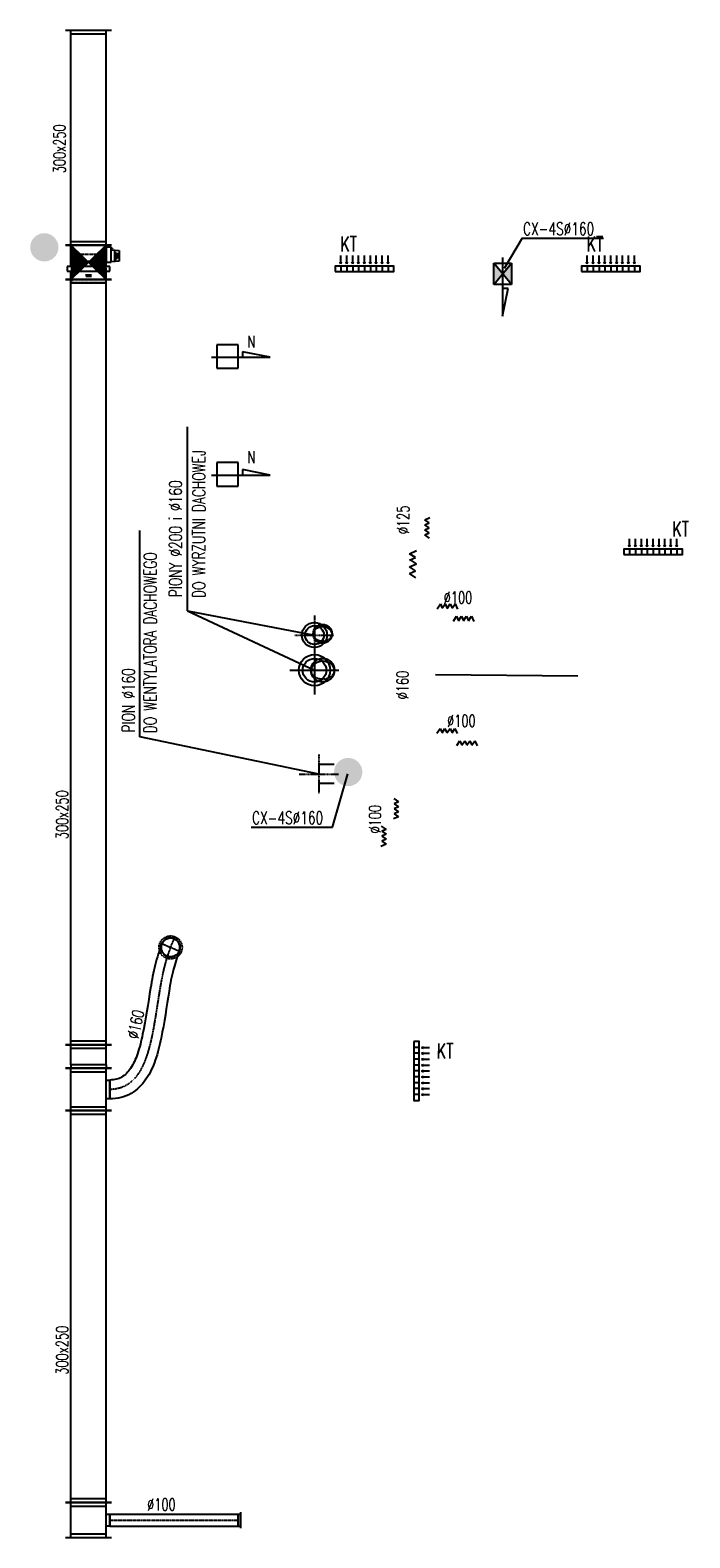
# Model space of a CAD drawing. Extents: x -7228 to 74941, y -112898 to 85621.
# Tile 180 of 256: x 20250 to 20810, y 36243 to 37524. Entities that reach past the tile are written whole.
import ezdxf

# ---------------------------------------------------------------- set-up
doc = ezdxf.new("R2010")
doc.units = 0
for name, pattern in [('DASHDOT', [1, 0.5, -0.25, 0, -0.25]), ('DASHED', [0.75, 0.5, -0.25]), ('DASHED2', [0.375, 0.25, -0.125])]:
    doc.linetypes.add(name, pattern=pattern)
doc.layers.get('0').update_dxf_attribs({"color": 101, "linetype": 'CONTINUOUS'})
for name, color, linetype in [('BB-went-opis', 8, 'CONTINUOUS'), ('E35', 6, 'CONTINUOUS'), ('FLUID-W.1', 7, 'CONTINUOUS'), ('FLUID-W.1a', 7, 'CONTINUOUS'), ('FLUID-W6', 7, 'CONTINUOUS'), ('FLUID-W6-SYM', 7, 'CONTINUOUS'), ('m-went-flex', 7, 'ZIGZAG'), ('m-went-klapy', 2, 'CONTINUOUS'), ('m-went-odnośniki', 255, 'CONTINUOUS'), ('m-went-opis', 86, 'CONTINUOUS'), ('m-went-ppoż', 232, 'CONTINUOUS'), ('m-went-urządzenia', 51, 'CONTINUOUS'), ('m-went-wywiew', 1, 'CONTINUOUS')]:
    doc.layers.add(name, color=color, linetype=linetype)
doc.styles.add('tab-bud$0$ROMANS', font='romans', dxfattribs={"width": 0.7})
doc.linetypes.add('ZIGZAG', pattern='A,0.00254,-5.08,[131,ltypeshp.shx,S=5.08,R=0,X=-5.08,Y=0],-10.16,[131,ltypeshp.shx,S=5.08,R=180,X=5.08,Y=0],-5.08', length=20.32254)

# ---------------------------------------------------------------- blocks, each defined once
blk = doc.blocks.new('*U6921')
at = {"color": 1, "linetype": 'Continuous', "lineweight": -2}
for p, q in [((-150, -195), (-150, 195)), ((150, 195), (150, -195)), ((50, -180), (-50, -180))]:
    blk.add_line(p, q, dxfattribs=at)
at = {"color": 0, "linetype": 'ByBlock', "lineweight": -2}
for p, q in [((-150, 150), (150, 150)), ((-150, -150), (150, -150)), ((-50, -180), (-50, -150)), ((50, -150), (50, -180))]:
    blk.add_line(p, q, dxfattribs=at)
at = {"color": 4, "linetype": 'Continuous'}
for p, q in [((-120, -150), (-120, 150)), ((120, 150), (120, -150))]:
    blk.add_line(p, q, dxfattribs=at)
blk = doc.blocks.new('*U6922')
at = {"color": 1, "linetype": 'Continuous', "lineweight": -2}
for p, q in [((-544.5, -50), (-544.5, 50)), ((544.5, 50), (544.5, -50))]:
    blk.add_line(p, q, dxfattribs=at)
at = {"color": 0, "linetype": 'ByBlock', "lineweight": -2}
for p, q in [((-544.5, 50), (544.5, 50)), ((-544.5, -50), (544.5, -50))]:
    blk.add_line(p, q, dxfattribs=at)
at = {"layer": 'FLUID-W6-SYM', "color": 2, "linetype": 'DASHDOT'}
blk.add_line((-544.5, 0), (544.5, 0), dxfattribs=at)
blk = doc.blocks.new('*U6923')
at = {"color": 0, "linetype": 'ByBlock', "lineweight": -2}
blk.add_line((-67.5, 20), (67.5, 20), dxfattribs=at)
at = {"color": 4, "linetype": 'Continuous'}
for p, q in [((-50, 0), (-50, 20)), ((50, 0), (50, 20))]:
    blk.add_line(p, q, dxfattribs=at)
at = {"color": 1, "linetype": 'Continuous', "lineweight": -2}
blk.add_line((50, 0), (-50, 0), dxfattribs=at)
blk = doc.blocks.new('*U6926')
at = {"color": 1, "linetype": 'Continuous', "lineweight": -2}
for p, q in [((-1663.5, -195), (-1663.5, 195)), ((1663.5, 195), (1663.5, -195))]:
    blk.add_line(p, q, dxfattribs=at)
at = {"color": 0, "linetype": 'ByBlock', "lineweight": -2}
for p, q in [((-1663.5, 150), (1663.5, 150)), ((-1663.5, -150), (1663.5, -150))]:
    blk.add_line(p, q, dxfattribs=at)
at = {"color": 4, "linetype": 'Continuous'}
for p, q in [((-1633.5, -150), (-1633.5, 150)), ((1633.5, 150), (1633.5, -150))]:
    blk.add_line(p, q, dxfattribs=at)
blk = doc.blocks.new('*U6927')
at = {"color": 1, "linetype": 'Continuous', "lineweight": -2}
for p, q in [((-180, -195), (-180, 195)), ((180, 195), (180, -195)), ((80, -180), (-80, -180))]:
    blk.add_line(p, q, dxfattribs=at)
at = {"color": 0, "linetype": 'ByBlock', "lineweight": -2}
for p, q in [((-180, 150), (180, 150)), ((-180, -150), (180, -150)), ((-80, -180), (-80, -150)), ((80, -150), (80, -180))]:
    blk.add_line(p, q, dxfattribs=at)
at = {"color": 4, "linetype": 'Continuous'}
for p, q in [((-150, -150), (-150, 150)), ((150, 150), (150, -150))]:
    blk.add_line(p, q, dxfattribs=at)
blk = doc.blocks.new('*U6928')
at = {"color": 4, "linetype": 'DASHED'}
blk.add_circle((0, 0), 97.5, dxfattribs=at)
at = {"color": 0, "linetype": 'ByBlock', "lineweight": -2}
blk.add_circle((0, 0), 80, dxfattribs=at)
blk = doc.blocks.new('*U6929')
at = {"color": 1, "linetype": 'Continuous', "lineweight": -2}
blk.add_line((0, -80), (0, 80), dxfattribs=at)
at = {"color": 0, "lineweight": -2}
blk.add_arc((516, 1206), 80, 336.8256, 156.8256, dxfattribs=at)
at = {"color": 4, "linetype": 'DASHED', "lineweight": -2}
blk.add_arc((516, 1206), 80, 156.8256, 336.8256, dxfattribs=at)
at = {"color": 1, "linetype": 'ZIGZAG', "lineweight": -2, "ltscale": 0.4}
for points in [[(443, 1238), (385, 1058), (346, 861), (279, 469), (235, 302), (175, 177), (101, 105), (56, 87), (0, 80)], [(590, 1175), (540, 1020), (503, 835), (436, 436), (386, 249), (307, 87), (181, -34), (96, -68), (0, -80)]]:
    blk.add_spline(points, degree=3, dxfattribs=at)
at = {"layer": 'FLUID-W6-SYM', "color": 2, "linetype": 'DASHDOT'}
for p, q in [((443, 1238), (590, 1175)), ((516, 1206), (548, 1280))]:
    blk.add_line(p, q, dxfattribs=at)
at = {"layer": 'FLUID-W6-SYM', "color": 2, "linetype": 'DASHDOT', "start_tangent": (-0.393531, -0.919311), "end_tangent": (-1, 0)}
blk.add_spline([(516, 1206), (0, 0)], degree=3, dxfattribs=at)
blk = doc.blocks.new('*U6930')
at = {"color": 1, "linetype": 'Continuous', "lineweight": -2}
for p, q in [((-100, -195), (-100, 195)), ((100, 195), (100, -195))]:
    blk.add_line(p, q, dxfattribs=at)
at = {"color": 0, "linetype": 'ByBlock', "lineweight": -2}
for p, q in [((-70, 150), (-100, 150)), ((-70, 150), (70, 150)), ((70, 150), (100, 150)), ((-70, -150), (-100, -150)), ((-70, -150), (70, -150)), ((70, -150), (100, -150))]:
    blk.add_line(p, q, dxfattribs=at)
at = {"color": 4, "linetype": 'Continuous'}
for p, q in [((-70, -150), (-70, 150)), ((70, 150), (70, -150))]:
    blk.add_line(p, q, dxfattribs=at)
blk = doc.blocks.new('*U6931')
at = {"color": 1, "linetype": 'Continuous', "lineweight": -2}
for p, q in [((-3249, -195), (-3249, 195)), ((3249, 195), (3249, -195))]:
    blk.add_line(p, q, dxfattribs=at)
at = {"color": 0, "linetype": 'ByBlock', "lineweight": -2}
for p, q in [((-3249, 150), (3249, 150)), ((-3249, -150), (3249, -150))]:
    blk.add_line(p, q, dxfattribs=at)
at = {"color": 4, "linetype": 'Continuous'}
for p, q in [((-3219, -150), (-3219, 150)), ((3219, 150), (3219, -150))]:
    blk.add_line(p, q, dxfattribs=at)
blk = doc.blocks.new('*U6932')
at = {"linetype": 'Continuous'}
h = blk.add_hatch(dxfattribs=at)
h.set_pattern_fill('LINE', color=4, scale=5, angle=90, style=0)
h.paths.add_polyline_path([(-145, -150), (145, -150), (-145, 150), (145, 150)])
at = {"color": 4, "linetype": 'DASHED'}
for p, q in [((65.5, 145.5), (-175.5, 145.5)), ((-175.5, -145.5), (-175.5, 145.5)), ((65.5, -145.5), (65.5, 145.5)), ((65.5, -145.5), (-175.5, -145.5))]:
    blk.add_line(p, q, dxfattribs=at)
at = {"color": 1, "linetype": 'Continuous', "lineweight": -2}
for p, q in [((-145, -195), (-145, 195)), ((145, 195), (145, -195)), ((-110, 18), (-126.028, 18)), ((-110, 1), (-126.028, 1)), ((-110, 18), (-114.916, 22.916)), ((-110, 18), (-114.916, 13.084)), ((-110, 1), (-114.916, 5.916)), ((-110, 1), (-114.916, -3.916)), ((-110, -26.5), (-110, 26.776)), ((0, 26.5), (0, -26.776)), ((0, 16), (4.916, 20.916)), ((0, 16), (16.028, 16)), ((0, 16), (4.916, 11.084)), ((0, -1), (4.916, 3.916)), ((-110, -16), (-126.028, -16)), ((-110, -16), (-114.916, -11.084)), ((-110, -16), (-114.916, -20.916)), ((0, -1), (16.028, -1)), ((0, -1), (4.916, -5.916)), ((0, -18), (4.916, -13.084)), ((0, -18), (16.028, -18)), ((0, -18), (4.916, -22.916))]:
    blk.add_line(p, q, dxfattribs=at)
at = {"color": 4, "linetype": 'Continuous'}
for p, q in [((-145, 150), (145, -150)), ((145, 150), (-145, -150)), ((127.5, -150), (1.5, -150)), ((1.5, -150), (1.5, -193)), ((1.5, -193), (127.5, -193)), ((10.5, -260), (4.5, -193)), ((103.082, -220), (6.918, -220)), ((25.079, -235.5), (25.079, -232.5)), ((25.079, -232.5), (31, -232.5)), ((79, -235.5), (25.079, -235.5)), ((31, -232.5), (31, -220)), ((34.979, -260), (38.326, -235.5)), ((48.5, -252), (48.5, -235.5)), ((61.5, -252), (48.5, -252)), ((61.5, -235.5), (61.5, -252)), ((75.021, -260), (71.674, -235.5)), ((79, -220), (79, -235.5)), ((105.5, -193), (99.5, -260)), ((117.5, -202), (117.5, -193)), ((119.5, -202), (117.5, -202)), ((119.5, -193), (119.5, -202)), ((127.5, -193), (127.5, -150)), ((99.5, -260), (10.5, -260))]:
    blk.add_line(p, q, dxfattribs=at)
at = {"color": 0, "linetype": 'ByBlock', "lineweight": -2}
for p, q in [((-145, 150), (-75, 150)), ((-35, 180), (-75, 180)), ((-75, 180), (-75, -180)), ((-35, -180), (-35, 180)), ((-35, 150), (145, 150)), ((-145, -150), (-75, -150)), ((-75, -180), (-35, -180)), ((-35, -150), (145, -150))]:
    blk.add_line(p, q, dxfattribs=at)
blk = doc.blocks.new('*U6933')
at = {"color": 1, "linetype": 'Continuous', "lineweight": -2}
for p, q in [((-913, -195), (-913, 195)), ((913, 195), (913, -195))]:
    blk.add_line(p, q, dxfattribs=at)
at = {"color": 0, "linetype": 'ByBlock', "lineweight": -2}
for p, q in [((-913, 150), (913, 150)), ((-913, -150), (913, -150))]:
    blk.add_line(p, q, dxfattribs=at)
at = {"color": 4, "linetype": 'Continuous'}
for p, q in [((-883, -150), (-883, 150)), ((883, 150), (883, -150))]:
    blk.add_line(p, q, dxfattribs=at)
blk = doc.blocks.new('*U7676')
at = {"color": 0, "linetype": 'ByBlock', "lineweight": -2}
blk.add_circle((0, 0), 80, dxfattribs=at)
at = {"color": 4, "linetype": 'DASHED'}
blk.add_ellipse((0, 0), major_axis=(0, 80), ratio=0.75, start_param=0, end_param=3.141593, dxfattribs=at)
at = {"color": 4, "linetype": 'Continuous'}
blk.add_ellipse((0, 0), major_axis=(0, 80), ratio=0.75, start_param=3.141593, end_param=6.283185, dxfattribs=at)
blk = doc.blocks.new('*U6755')
at = {"color": 0, "linetype": 'ByBlock', "lineweight": -2}
blk.add_circle((0, 0), 100, dxfattribs=at)
at = {"color": 4, "linetype": 'DASHED'}
blk.add_ellipse((0, 0), major_axis=(0, 100), ratio=0.75, start_param=0, end_param=3.141593, dxfattribs=at)
blk = doc.blocks.new('*U6756')
at = {"color": 0, "linetype": 'ByBlock', "lineweight": -2}
blk.add_circle((0, 0), 100, dxfattribs=at)
at = {"color": 4, "linetype": 'Continuous'}
blk.add_ellipse((0, 0), major_axis=(0, 100), ratio=0.75, start_param=3.141593, end_param=6.283185, dxfattribs=at)
blk = doc.blocks.new('56')
at = {"layer": 'm-went-wywiew', "color": 9, "linetype": 'DASHED2'}
for p, q in [((53204.9, 82746), (53204.9, 82712.7)), ((53188.2, 82729.3), (53221.5, 82729.3))]:
    blk.add_line(p, q, dxfattribs=at)
at = {"layer": 'm-went-wywiew', "color": 9}
blk.add_circle((53204.9, 82729.3), 10.6, dxfattribs=at)
at = {"layer": 'm-went-wywiew'}
blk.add_circle((53204.9, 82729.3), 8, dxfattribs=at)
blk = doc.blocks.new('KT')
at = {"layer": 'm-went-urządzenia'}
for points in [[(55475.1, 10960.3), (55475.7, 10962), (55474.5, 10962)], [(55480.1, 10960.3), (55480.7, 10962), (55479.5, 10962)], [(55485.1, 10960.3), (55485.7, 10962), (55484.5, 10962)], [(55490.1, 10960.3), (55490.7, 10962), (55489.5, 10962)], [(55495.1, 10960.3), (55495.7, 10962), (55494.5, 10962)], [(55500.1, 10960.3), (55500.7, 10962), (55499.5, 10962)], [(55505.1, 10960.3), (55505.7, 10962), (55504.5, 10962)], [(55510.1, 10960.3), (55510.7, 10962), (55509.5, 10962)], [(55515.1, 10960.3), (55515.7, 10962), (55514.5, 10962)]]:
    blk.add_hatch(color=7, dxfattribs=at).paths.add_polyline_path(points)
at = {"layer": 'm-went-urządzenia', "color": 7}
for p, q in [((55475.1, 10960.3, 0), (55474.5, 10962, 0)), ((55474.5, 10962, 0), (55475.7, 10962, 0)), ((55475.1, 10960.3, 0), (55475.1, 10967.2, 0)), ((55475.1, 10960.3, 0), (55475.7, 10962, 0)), ((55475.1, 10958.3, 0), (55475.1, 10953.7, 0)), ((55480.1, 10960.3, 0), (55479.5, 10962, 0)), ((55479.5, 10962, 0), (55480.7, 10962, 0)), ((55480.1, 10960.3, 0), (55480.1, 10967.2, 0)), ((55480.1, 10960.3, 0), (55480.7, 10962, 0)), ((55480.1, 10958.3, 0), (55480.1, 10953.7, 0)), ((55485.1, 10960.3, 0), (55484.5, 10962, 0)), ((55484.5, 10962, 0), (55485.7, 10962, 0)), ((55485.1, 10960.3, 0), (55485.1, 10967.2, 0)), ((55485.1, 10960.3, 0), (55485.7, 10962, 0)), ((55485.1, 10958.3, 0), (55485.1, 10953.7, 0)), ((55490.1, 10960.3, 0), (55489.5, 10962, 0)), ((55489.5, 10962, 0), (55490.7, 10962, 0)), ((55490.1, 10960.3, 0), (55490.1, 10967.2, 0)), ((55490.1, 10960.3, 0), (55490.7, 10962, 0)), ((55490.1, 10958.3, 0), (55490.1, 10953.7, 0)), ((55495.1, 10960.3, 0), (55494.5, 10962, 0)), ((55494.5, 10962, 0), (55495.7, 10962, 0)), ((55495.1, 10960.3, 0), (55495.1, 10967.2, 0)), ((55495.1, 10960.3, 0), (55495.7, 10962, 0)), ((55495.1, 10958.3, 0), (55495.1, 10953.7, 0)), ((55500.1, 10960.3, 0), (55499.5, 10962, 0)), ((55499.5, 10962, 0), (55500.7, 10962, 0)), ((55500.1, 10960.3, 0), (55500.1, 10967.2, 0)), ((55500.1, 10960.3, 0), (55500.7, 10962, 0)), ((55500.1, 10958.3, 0), (55500.1, 10953.7, 0)), ((55505.1, 10960.3, 0), (55504.5, 10962, 0)), ((55504.5, 10962, 0), (55505.7, 10962, 0)), ((55505.1, 10960.3, 0), (55505.1, 10967.2, 0)), ((55505.1, 10960.3, 0), (55505.7, 10962, 0)), ((55505.1, 10958.3, 0), (55505.1, 10953.7, 0)), ((55510.1, 10960.3, 0), (55509.5, 10962, 0)), ((55509.5, 10962, 0), (55510.7, 10962, 0)), ((55510.1, 10960.3, 0), (55510.1, 10967.2, 0)), ((55510.1, 10960.3, 0), (55510.7, 10962, 0)), ((55510.1, 10958.3, 0), (55510.1, 10953.7, 0)), ((55515.1, 10960.3, 0), (55514.5, 10962, 0)), ((55514.5, 10962, 0), (55515.7, 10962, 0)), ((55515.1, 10960.3, 0), (55515.1, 10967.2, 0)), ((55515.1, 10960.3, 0), (55515.7, 10962, 0)), ((55515.1, 10958.3, 0), (55515.1, 10953.7, 0))]:
    blk.add_line(p, q, dxfattribs=at)
at = {"layer": 'm-went-urządzenia', "elevation": 0}
blk.add_lwpolyline([(55470.1, 10953.7), (55520.1, 10953.7), (55520.1, 10958.3), (55470.1, 10958.3)], close=True, dxfattribs=at)
blk = doc.blocks.new('11')
at = {"layer": 'm-went-ppoż'}
h = blk.add_hatch(color=256, dxfattribs=at)
h.paths.add_polyline_path([(1230.08, -1878), (1230.08, -1884), (1235.08, -1884)])
h.paths.add_polyline_path([(1240.08, -1878), (1235.08, -1884), (1240.08, -1884)])
h.paths.add_polyline_path([(1240.08, -1884), (1235.08, -1884), (1240.08, -1890)])
h.paths.add_polyline_path([(1235.08, -1884), (1230.08, -1884), (1230.08, -1890)])
for p, q in [((1230.08, -1884), (1230.08, -1878)), ((1230.08, -1878), (1240.08, -1878)), ((1230.08, -1890), (1240.08, -1878)), ((1240.08, -1890), (1230.08, -1878)), ((1230.08, -1890), (1230.08, -1884)), ((1240.08, -1878), (1240.08, -1890)), ((1240.08, -1890), (1230.08, -1890))]:
    blk.add_line(p, q, dxfattribs=at)
blk = doc.blocks.new('A$C38133200')
at = {"layer": 'm-went-klapy', "ltscale": 2}
blk.add_hatch(color=256, dxfattribs=at).paths.add_polyline_path([(-12, 0, 1), (12, 0, 1)])
blk = doc.blocks.new('A$C178657CD')
at = {"layer": 'BB-went-opis'}
blk.add_blockref('A$C38133200', (-0.7, 0.3), dxfattribs=at)
blk = doc.blocks.new('A$C57440DA0')
at = {"layer": 'm-went-flex', "ltscale": 0.02}
blk.add_line((2345.6, -2740.1), (2466.2, -2741.2), dxfattribs=at)
at = {"layer": 'm-went-odnośniki'}
for p, q in [((2419, -2369.5), (2403.8, -2395.3)), ((2419, -2369.5), (2488, -2369.5)), ((2402.4, -2385.8), (2402.4, -2435.7)), ((2402.4, -2435.7), (2407.1, -2412.3)), ((2407.1, -2412.3), (2402.4, -2412.3)), ((2160, -2460), (2160, -2480)), ((2178, -2460), (2160, -2460)), ((2178, -2480), (2178, -2460)), ((2205.2, -2470.6), (2181.8, -2465.9)), ((2181.8, -2465.9), (2181.8, -2470.6)), ((2155.3, -2470.6), (2205.2, -2470.6)), ((2160, -2480), (2178, -2480)), ((2135, -2685.8), (2135, -2529.7)), ((2160, -2560), (2160, -2580)), ((2178, -2560), (2160, -2560)), ((2178, -2580), (2178, -2560)), ((2155.3, -2570.6), (2205.2, -2570.6)), ((2205.2, -2570.6), (2181.8, -2565.9)), ((2181.8, -2565.9), (2181.8, -2570.6)), ((2160, -2580), (2178, -2580)), ((2094.5, -2792.9), (2094.5, -2617.6)), ((2135, -2685.8), (2242.8, -2736.3)), ((2135, -2685.8), (2242.8, -2706.5)), ((2246.5, -2824.5), (2094.5, -2792.9)), ((2258.1, -2869.6), (2271.2, -2824.4)), ((2189.1, -2869.6), (2258.1, -2869.6))]:
    blk.add_line(p, q, dxfattribs=at)
at = {"layer": 'm-went-opis'}
for p, q in [((2336.3, -2608.8), (2340.7, -2606.8)), ((2340, -2611.3), (2336.3, -2608.8)), ((2336.3, -2612.9), (2340, -2611.3)), ((2340.1, -2615.5), (2336.3, -2612.9)), ((2336.3, -2617.2), (2340.1, -2615.5)), ((2340, -2619.7), (2336.3, -2617.2)), ((2336.3, -2621.4), (2340, -2619.7)), ((2340.4, -2624.1), (2336.3, -2621.4)), ((2323.4, -2637.4), (2329.3, -2634.8)), ((2328.4, -2640.7), (2323.4, -2637.4)), ((2323.4, -2642.9), (2328.4, -2640.7)), ((2323.4, -2648.6), (2329.3, -2646)), ((2328.4, -2652), (2323.4, -2648.6)), ((2329.3, -2646), (2324.2, -2642.7)), ((2323.4, -2654.2), (2328.4, -2652)), ((2328.9, -2657.8), (2323.4, -2654.2)), ((2346.8, -2684.2), (2349.6, -2680)), ((2349.6, -2680), (2351.2, -2683.8)), ((2351.2, -2683.8), (2353.7, -2680)), ((2353.7, -2680), (2355.4, -2683.9)), ((2355.4, -2683.9), (2358, -2680)), ((2358, -2680), (2359.7, -2683.8)), ((2359.7, -2683.8), (2362.2, -2680)), ((2362.2, -2680), (2364.1, -2684.5)), ((2360.6, -2694.7), (2363.4, -2690.5)), ((2363.4, -2690.5), (2365.1, -2694.3)), ((2365.1, -2694.3), (2367.6, -2690.5)), ((2367.6, -2690.5), (2369.3, -2694.4)), ((2369.3, -2694.4), (2371.8, -2690.5)), ((2371.8, -2690.5), (2373.5, -2694.3)), ((2373.5, -2694.3), (2376, -2690.5)), ((2376, -2690.5), (2377.9, -2694.9)), ((2346.6, -2789.8), (2349.4, -2785.7)), ((2349.4, -2785.7), (2351, -2789.4)), ((2351, -2789.4), (2353.5, -2785.7)), ((2353.5, -2785.7), (2355.2, -2789.5)), ((2355.2, -2789.5), (2357.8, -2785.7)), ((2357.8, -2785.7), (2359.5, -2789.4)), ((2359.5, -2789.4), (2362, -2785.7)), ((2362, -2785.7), (2363.9, -2790.1)), ((2363.5, -2800.3), (2366.2, -2796.2)), ((2366.2, -2796.2), (2367.9, -2800)), ((2367.9, -2800), (2370.4, -2796.2)), ((2370.4, -2796.2), (2372.1, -2800)), ((2372.1, -2800), (2374.6, -2796.2)), ((2374.6, -2796.2), (2376.3, -2800)), ((2376.3, -2800), (2378.8, -2796.2)), ((2378.8, -2796.2), (2380.7, -2800.6)), ((2310, -2845.3), (2314.1, -2848.1)), ((2314.1, -2852.2), (2310.3, -2853.9)), ((2310.3, -2853.9), (2314.1, -2856.5)), ((2314.1, -2848.1), (2310.4, -2849.7)), ((2310.4, -2849.7), (2314.1, -2852.2)), ((2314.1, -2860.7), (2309.7, -2862.6)), ((2314.1, -2856.5), (2310.4, -2858.2)), ((2310.4, -2858.2), (2314.1, -2860.7)), ((2299.5, -2868.7), (2303.6, -2871.5)), ((2303.6, -2871.5), (2299.8, -2873.1)), ((2299.8, -2873.1), (2303.6, -2875.6)), ((2303.6, -2875.6), (2299.8, -2877.3)), ((2299.8, -2877.3), (2303.6, -2879.9)), ((2303.6, -2879.9), (2299.8, -2881.5)), ((2303.6, -2884), (2299.2, -2886)), ((2299.8, -2881.5), (2303.6, -2884))]:
    blk.add_line(p, q, dxfattribs=at)
at = {"layer": 'm-went-wywiew', "color": 9, "linetype": 'DASHED2'}
for p, q in [((2246.5, -2807.9), (2246.5, -2841.1)), ((2229.9, -2824.5), (2263.2, -2824.5))]:
    blk.add_line(p, q, dxfattribs=at)
at = {"layer": 'm-went-wywiew'}
for p, q in [((2259.5, -2816.5), (2246.5, -2816.5)), ((2259.5, -2832.5), (2246.5, -2832.5))]:
    blk.add_line(p, q, dxfattribs=at)
for p in [(2014.3, -2377.6, -3630), (2272.1, -2823.1, -3630)]:
    blk.add_blockref('A$C178657CD', p)
at = {"layer": 'FLUID-W.1', "color": 1, "linetype": 'Continuous', "xscale": 0.09999999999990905, "yscale": 0.09999999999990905, "zscale": 0.1, "rotation": 90.00000000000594}
for name in ['*U6755', '*U6756']:
    blk.add_blockref(name, (2249.8, -2736.3), dxfattribs=at)
at = {"layer": 'FLUID-W.1a', "color": 1, "linetype": 'Continuous', "xscale": 0.09999999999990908, "yscale": 0.09999999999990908, "zscale": 0.1, "rotation": 90.00000000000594}
blk.add_blockref('*U7676', (2249.7, -2705.5), dxfattribs=at)
at = {"layer": 'FLUID-W6', "color": 1, "linetype": 'Continuous', "zscale": 0.1}
for name, p, xscale, yscale, rotation in [('*U6933', (2051.1, -2284.2), 0.1, 0.1, 89.99999999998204), ('*U6932', (2051.1, -2390), 0.1000000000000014, 0.1000000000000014, 89.99999999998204), ('*U6931', (2051.1, -2729.4), 0.1, 0.1, 89.99999999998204), ('*U6929', (2069.1, -3092.3), 0.1, 0.1, 359.9999999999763), ('*U6930', (2051.1, -3064.3), 0.1, 0.1, 89.99999999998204), ('*U6927', (2051.1, -3092.3), 0.09999999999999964, 0.09999999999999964, 89.99999999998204), ('*U6926', (2051.1, -3276.6), 0.1, 0.1, 89.99999999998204), ('*U6921', (2051.1, -3458), 0.1000000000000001, 0.1000000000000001, 89.99999999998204), ('*U6922', (2123.6, -3458), 0.1, 0.1, 359.9999999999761), ('*U6923', (2178, -3458), 0.1, 0.1, 269.9999999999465)]:
    blk.add_blockref(name, p, dxfattribs=dict(at, xscale=xscale, yscale=yscale, rotation=rotation))
at = {"layer": 'FLUID-W6', "color": 1, "linetype": 'Continuous', "xscale": 0.1000000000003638, "yscale": 0.1000000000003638, "zscale": 0.1}
blk.add_blockref('*U6928', (2120.7, -2971.7), dxfattribs=at)
at = {"layer": 'm-went-ppoż', "xscale": 1.5, "yscale": 1.5, "zscale": 1.5}
blk.add_blockref('11', (549.9, 426.2), dxfattribs=at)
at = {"layer": 'm-went-urządzenia'}
for p in [(-53209.9, -13351.5, 0), (-53000.9, -13351.5, 0), (-52965, -13591.9, 0)]:
    blk.add_blockref('KT', p, dxfattribs=at)
at = {"layer": 'm-went-urządzenia', "rotation": 270}
blk.add_blockref('KT', (-8626.7, 52418.5, 0), dxfattribs=at)
at = {"layer": 'm-went-wywiew'}
blk.add_blockref('56', (-50962.1, -85435.8), dxfattribs=at)
at = {"layer": 'm-went-wywiew', "xscale": 1.25, "yscale": 1.25, "zscale": 1.25}
blk.add_blockref('56', (-64263.3, -106148), dxfattribs=at)
at = {"layer": 'm-went-opis', "style": 'tab-bud$0$ROMANS', "width": 0.7}
for s, height, rotation, p in [('300x250', 10.11, 90, (2031.5, -2314.4)), ('KT', 12.78, 359.9414, (2264.7, -2380.9, 0)), ('CX-4S%%c160', 10.757, 0, (2419.7, -2366.9)), ('KT', 12.78, 359.9414, (2473.7, -2380.9, 0)), ('DO WYRZUTNI DACHOWEJ', 10.757, 90, (2150.1, -2674.9)), ('PIONY %%C200 i %%c160 ', 10.757, 90, (2130.2, -2674.3)), ('%%c125', 10.11, 90, (2323.1, -2620.8, -2890.1)), ('KT', 12.78, 359.9414, (2546.4, -2622.8, 0)), ('DO WENTYLATORA DACHOWEGO', 10.757, 90, (2108.9, -2789.8)), ('PION %%c160 ', 10.757, 90, (2090.3, -2789.2)), ('%%c160', 10.11, 90, (2322.6, -2761.1, -4816.8)), ('300x250', 10.11, 90, (2033.8, -2879.8)), ('%%c100', 10.11, 90, (2299.2, -2875, -2890.1)), ('CX-4S%%c160', 10.757, 0, (2189.8, -2867)), ('%%c160', 10.11, 77.6678, (2093.4, -3049.9)), ('KT', 12.78, 359.9414, (2346.6, -3066, 0)), ('300x250', 10.11, 90, (2033.8, -3334.5)), ('%%c100', 10.11, 360, (2100.8, -3449.8, 0))]:
    blk.add_text(s, height=height, rotation=rotation, dxfattribs=at).set_placement(p)
for s, height, p in [('N', 10.1, (2185.9, -2462.4, -2890.1)), ('N', 10.1, (2185.9, -2560.5, -2890.1)), ('%%c100', 10.11, (2352.4, -2679.7, -2890.1)), ('%%c100', 10.11, (2355.3, -2784.3, -2890.1))]:
    blk.add_text(s, height=height, dxfattribs=at).set_placement(p)

msp = doc.modelspace()

# ---------------------------------------------------------------- block references
at = {"layer": 'E35'}
msp.add_blockref('A$C57440DA0', (18248.5, 39716.472), dxfattribs=at)

doc.saveas('drawing.dxf')
